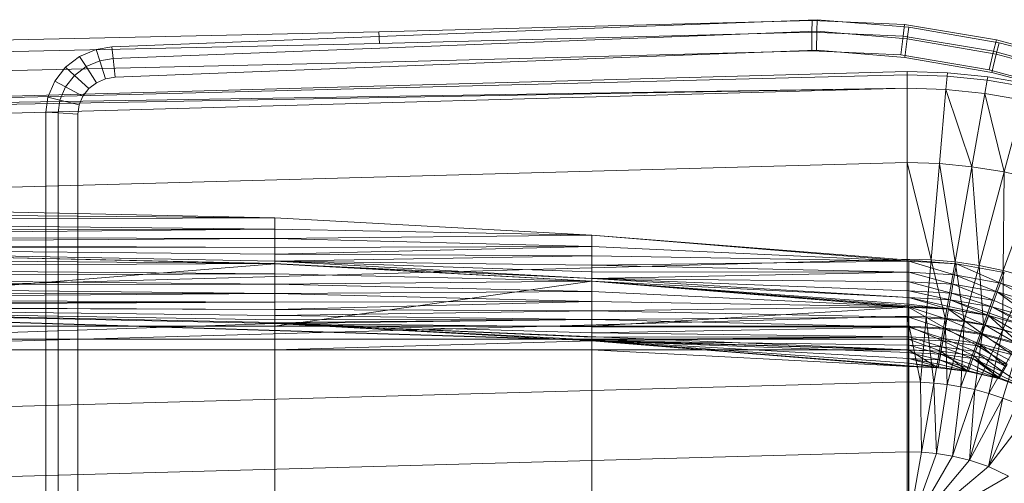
# Model space of a CAD drawing. Header units: metres. Extents: x 391.1 to 427.5, y 12.8 to 28.4.
# Tile 149 of 149: x 407.566 to 407.923, y 26.471 to 26.639. Entities that reach past the tile are written whole.
import ezdxf

# ---------------------------------------------------------------- set-up
doc = ezdxf.new("R2010")
doc.units = ezdxf.units.M
doc.layers.add('A-DETL-____-MBND', color=7, linetype='Continuous', lineweight=18)

# ---------------------------------------------------------------- blocks, each defined once
blk = doc.blocks.new('Family - Inodor PA-152192-03_TEL_P0A')
at = {"layer": 'A-DETL-____-MBND', "color": 253, "true_color": 0xaaaaaa}
for p, q in [((0.47654, 0.38648), (0.31954, 0.38234)), ((0.47654, 0.38648), (0.31954, 0.38234)), ((0.41325, 0.38426), (0.47842, 0.38674)), ((0.41325, 0.38426), (0.47842, 0.38674)), ((0.4765, 0.38225), (0.47654, 0.38648)), ((0.47654, 0.38648), (0.4765, 0.38225)), ((0.51003, 0.38501), (0.47654, 0.38648)), ((0.51003, 0.38501), (0.47654, 0.38648)), ((0.47831, 0.38251), (0.47842, 0.38674)), ((0.47842, 0.38674), (0.47831, 0.38251)), ((0.47842, 0.38674), (0.51167, 0.38396)), ((0.47842, 0.38674), (0.51167, 0.38396)), ((0.31954, 0.38234), (0, 0.37522)), ((0.31954, 0.38234), (0, 0.37522)), ((0.22275, 0.37687), (0.41325, 0.38426)), ((0.22275, 0.37687), (0.41325, 0.38426)), ((0.31971, 0.37812), (0.31954, 0.38234)), ((0.31954, 0.38234), (0.31971, 0.37812)), ((0.4765, 0.38225), (0.31971, 0.37812)), ((0.4765, 0.38225), (0.31971, 0.37812)), ((0.41343, 0.38004), (0.47831, 0.38251)), ((0.41343, 0.38004), (0.47831, 0.38251)), ((0.47644, 0.37541), (0.4765, 0.38225)), ((0.4765, 0.38225), (0.47644, 0.37541)), ((0.50954, 0.3808), (0.4765, 0.38225)), ((0.50954, 0.3808), (0.4765, 0.38225)), ((0.47814, 0.37566), (0.47831, 0.38251)), ((0.47831, 0.38251), (0.47814, 0.37566)), ((0.47831, 0.38251), (0.51107, 0.37977)), ((0.47831, 0.38251), (0.51107, 0.37977)), ((0.50954, 0.3808), (0.51003, 0.38501)), ((0.51003, 0.38501), (0.50954, 0.3808)), ((0.54336, 0.3794), (0.51003, 0.38501)), ((0.54336, 0.3794), (0.51003, 0.38501)), ((0.51107, 0.37977), (0.51167, 0.38396)), ((0.51167, 0.38396), (0.51107, 0.37977)), ((0.51167, 0.38396), (0.5443, 0.37834)), ((0.51167, 0.38396), (0.5443, 0.37834)), ((0.22322, 0.37265), (0.41343, 0.38004)), ((0.22322, 0.37265), (0.41343, 0.38004)), ((0.50874, 0.37399), (0.50954, 0.3808)), ((0.50954, 0.3808), (0.50874, 0.37399)), ((0.54235, 0.37527), (0.50954, 0.3808)), ((0.54235, 0.37527), (0.50954, 0.3808)), ((0.51011, 0.37298), (0.51107, 0.37977)), ((0.51107, 0.37977), (0.51011, 0.37298)), ((0.51107, 0.37977), (0.5433, 0.37421)), ((0.51107, 0.37977), (0.5433, 0.37421)), ((0.54235, 0.37527), (0.54336, 0.3794)), ((0.54336, 0.3794), (0.54235, 0.37527)), ((0.5433, 0.37421), (0.5443, 0.37834)), ((0.5443, 0.37834), (0.5433, 0.37421)), ((0.57561, 0.3706), (0.54336, 0.3794)), ((0.57561, 0.3706), (0.54336, 0.3794)), ((0.5443, 0.37834), (0.57625, 0.3699)), ((0.5443, 0.37834), (0.57625, 0.3699)), ((0.31971, 0.37812), (0.00022, 0.371)), ((0.31971, 0.37812), (0.00022, 0.371)), ((0.21102, 0.37337), (0.21701, 0.37594)), ((0.21102, 0.37337), (0.21701, 0.37594)), ((0.21701, 0.37594), (0.22275, 0.37687)), ((0.21701, 0.37594), (0.22275, 0.37687)), ((0.21832, 0.37186), (0.21701, 0.37594)), ((0.21701, 0.37594), (0.21832, 0.37186)), ((0.22322, 0.37265), (0.22275, 0.37687)), ((0.22275, 0.37687), (0.22322, 0.37265)), ((0.47644, 0.37541), (0.31998, 0.37128)), ((0.47644, 0.37541), (0.31998, 0.37128)), ((0.47814, 0.37566), (0.41372, 0.3732)), ((0.47814, 0.37566), (0.41372, 0.3732)), ((0.47814, 0.37566), (0.41372, 0.3732)), ((0.41372, 0.3732), (0.47814, 0.37566)), ((0.50874, 0.37399), (0.47644, 0.37541)), ((0.50874, 0.37399), (0.47644, 0.37541)), ((0.51011, 0.37298), (0.47814, 0.37566)), ((0.51011, 0.37298), (0.47814, 0.37566)), ((0.51011, 0.37298), (0.47814, 0.37566)), ((0.47814, 0.37566), (0.51011, 0.37298)), ((0.54073, 0.3686), (0.54235, 0.37527)), ((0.54235, 0.37527), (0.54073, 0.3686)), ((0.57421, 0.36659), (0.54235, 0.37527)), ((0.57421, 0.36659), (0.54235, 0.37527)), ((0.31998, 0.37128), (0.00056, 0.36417)), ((0.31998, 0.37128), (0.00056, 0.36417)), ((0.2059, 0.36946), (0.21102, 0.37337)), ((0.2059, 0.36946), (0.21102, 0.37337)), ((0.21337, 0.36974), (0.21102, 0.37337)), ((0.21102, 0.37337), (0.21337, 0.36974)), ((0.21337, 0.36974), (0.21832, 0.37186)), ((0.21337, 0.36974), (0.21832, 0.37186)), ((0.21832, 0.37186), (0.22322, 0.37265)), ((0.21832, 0.37186), (0.22322, 0.37265)), ((0.22043, 0.36527), (0.21832, 0.37186)), ((0.21832, 0.37186), (0.22043, 0.36527)), ((0.22397, 0.36584), (0.22322, 0.37265)), ((0.22322, 0.37265), (0.22397, 0.36584)), ((0.41372, 0.3732), (0.22397, 0.36584)), ((0.41372, 0.3732), (0.22397, 0.36584)), ((0.41372, 0.3732), (0.22397, 0.36584)), ((0.22397, 0.36584), (0.41372, 0.3732)), ((0.54073, 0.3686), (0.50874, 0.37399)), ((0.54073, 0.3686), (0.50874, 0.37399)), ((0.54169, 0.36754), (0.51011, 0.37298)), ((0.54169, 0.36754), (0.51011, 0.37298)), ((0.54169, 0.36754), (0.51011, 0.37298)), ((0.51011, 0.37298), (0.54169, 0.36754)), ((0.54169, 0.36754), (0.5433, 0.37421)), ((0.5433, 0.37421), (0.54169, 0.36754)), ((0.5433, 0.37421), (0.57486, 0.36588)), ((0.5433, 0.37421), (0.57486, 0.36588)), ((0.00127, 0.35389), (0.51095, 0.36797)), ((0.20199, 0.36444), (0.2059, 0.36946)), ((0.20199, 0.36444), (0.2059, 0.36946)), ((0.20914, 0.36651), (0.2059, 0.36946)), ((0.2059, 0.36946), (0.20914, 0.36651)), ((0.20914, 0.36651), (0.21337, 0.36974)), ((0.20914, 0.36651), (0.21337, 0.36974)), ((0.21716, 0.36387), (0.21337, 0.36974)), ((0.21337, 0.36974), (0.21716, 0.36387)), ((0.51095, 0.36797), (0.52561, 0.36747)), ((0.51095, 0.36678), (0.51095, 0.36797)), ((0.57194, 0.36009), (0.54073, 0.3686)), ((0.57194, 0.36009), (0.54073, 0.3686)), ((0.51095, 0.36678), (0.00127, 0.35389)), ((0.19954, 0.35865), (0.20199, 0.36444)), ((0.19954, 0.35865), (0.20199, 0.36444)), ((0.20591, 0.36236), (0.20199, 0.36444)), ((0.20199, 0.36444), (0.20591, 0.36236)), ((0.20591, 0.36236), (0.20914, 0.36651)), ((0.20591, 0.36236), (0.20914, 0.36651)), ((0.21437, 0.36173), (0.20914, 0.36651)), ((0.20914, 0.36651), (0.21437, 0.36173)), ((0.22043, 0.36527), (0.21716, 0.36387)), ((0.22043, 0.36527), (0.21716, 0.36387)), ((0.22043, 0.36527), (0.21716, 0.36387)), ((0.21716, 0.36387), (0.22043, 0.36527)), ((0.22397, 0.36584), (0.22043, 0.36527)), ((0.22397, 0.36584), (0.22043, 0.36527)), ((0.22397, 0.36584), (0.22043, 0.36527)), ((0.22043, 0.36527), (0.22397, 0.36584)), ((0.52551, 0.36629), (0.51095, 0.36678)), ((0.51095, 0.36184), (0.51095, 0.36678)), ((0.52551, 0.36629), (0.52508, 0.36136)), ((0.52561, 0.36747), (0.52551, 0.36629)), ((0.54002, 0.36479), (0.52551, 0.36629)), ((0.52561, 0.36747), (0.54023, 0.36596)), ((0.54002, 0.36479), (0.53917, 0.35992)), ((0.54023, 0.36596), (0.54002, 0.36479)), ((0.55446, 0.36229), (0.54002, 0.36479)), ((0.54023, 0.36596), (0.55477, 0.36344)), ((0.57262, 0.35938), (0.54169, 0.36754)), ((0.57262, 0.35938), (0.54169, 0.36754)), ((0.57262, 0.35938), (0.54169, 0.36754)), ((0.54169, 0.36754), (0.57262, 0.35938)), ((0.51095, 0.36184), (0.00127, 0.35389)), ((0.51095, 0.36184), (0.00127, 0.35271)), ((0.51095, 0.36184), (0.00127, 0.34776)), ((0.20388, 0.35757), (0.20591, 0.36236)), ((0.20388, 0.35757), (0.20591, 0.36236)), ((0.21224, 0.35899), (0.20591, 0.36236)), ((0.20591, 0.36236), (0.21224, 0.35899)), ((0.21437, 0.36173), (0.21224, 0.35899)), ((0.21437, 0.36173), (0.21224, 0.35899)), ((0.21437, 0.36173), (0.21224, 0.35899)), ((0.21224, 0.35899), (0.21437, 0.36173)), ((0.21716, 0.36387), (0.21437, 0.36173)), ((0.21716, 0.36387), (0.21437, 0.36173)), ((0.21716, 0.36387), (0.21437, 0.36173)), ((0.21437, 0.36173), (0.21716, 0.36387)), ((0.52508, 0.36136), (0.51095, 0.36184)), ((0.51095, 0.36184), (0.51095, 0.33495)), ((0.52508, 0.36136), (0.52273, 0.33457)), ((0.53917, 0.35992), (0.52508, 0.36136)), ((0.53449, 0.33342), (0.52508, 0.36136)), ((0.1988, 0.35316), (0.19954, 0.35865)), ((0.1988, 0.35316), (0.19954, 0.35865)), ((0.20388, 0.35757), (0.19954, 0.35865)), ((0.19954, 0.35865), (0.20388, 0.35757)), ((0.20325, 0.35289), (0.20388, 0.35757)), ((0.20325, 0.35289), (0.20388, 0.35757)), ((0.2109, 0.35583), (0.20388, 0.35757)), ((0.20388, 0.35757), (0.2109, 0.35583)), ((0.21224, 0.35899), (0.2109, 0.35583)), ((0.21224, 0.35899), (0.2109, 0.35583)), ((0.21224, 0.35899), (0.2109, 0.35583)), ((0.2109, 0.35583), (0.21224, 0.35899)), ((0.53917, 0.35992), (0.53449, 0.33342)), ((0.55318, 0.35751), (0.53917, 0.35992)), ((0.54621, 0.3315), (0.53917, 0.35992)), ((0.55318, 0.35751), (0.54621, 0.3315)), ((0.2109, 0.35583), (0.21044, 0.35245)), ((0.2109, 0.35583), (0.21044, 0.35245)), ((0.2109, 0.35583), (0.21044, 0.35245)), ((0.21044, 0.35245), (0.2109, 0.35583)), ((0.19876, 0.27623), (0.1988, 0.35316)), ((0.19876, 0.27623), (0.1988, 0.35316)), ((0.20325, 0.35289), (0.1988, 0.35316)), ((0.1988, 0.35316), (0.20325, 0.35289)), ((0.2032, 0.27623), (0.20325, 0.35289)), ((0.2032, 0.27623), (0.20325, 0.35289)), ((0.21044, 0.35245), (0.20325, 0.35289)), ((0.20325, 0.35289), (0.21044, 0.35245)), ((0.21044, 0.35245), (0.2104, 0.27622)), ((0.21044, 0.35245), (0.2104, 0.27622)), ((0.21044, 0.35245), (0.2104, 0.27622)), ((0.2104, 0.27622), (0.21044, 0.35245)), ((0.51095, 0.33495), (0.00127, 0.32087)), ((0.52273, 0.33457), (0.51095, 0.33495)), ((0.51968, 0.29966), (0.51095, 0.33495)), ((0.51095, 0.33495), (0.51095, 0.29991)), ((0.52273, 0.33457), (0.51968, 0.29966)), ((0.53449, 0.33342), (0.52273, 0.33457)), ((0.5284, 0.29889), (0.52273, 0.33457)), ((0.53449, 0.33342), (0.5284, 0.29889)), ((0.54621, 0.3315), (0.53449, 0.33342)), ((0.53712, 0.29759), (0.53449, 0.33342)), ((0.54621, 0.3315), (0.53712, 0.29759)), ((0.54583, 0.29575), (0.54621, 0.3315)), ((0.55786, 0.32879), (0.54583, 0.29575)), ((0.55786, 0.32879), (0.54621, 0.3315)), ((0.28182, 0.31489), (0.00127, 0.32102)), ((0.00192, 0.32088), (0.28182, 0.31489)), ((0.28182, 0.31489), (0.00192, 0.32088)), ((0.28182, 0.31489), (0.00192, 0.31713)), ((0.28182, 0.31489), (0.00192, 0.31713)), ((0.28182, 0.31489), (0.00192, 0.31371)), ((0.00192, 0.31371), (0.28182, 0.31489)), ((0.28181, 0.31079), (0.28182, 0.31489)), ((0.28181, 0.31079), (0.28182, 0.31489)), ((0.39671, 0.30854), (0.28182, 0.31489)), ((0.28181, 0.31079), (0.00192, 0.31371)), ((0.28181, 0.31079), (0.00192, 0.31371)), ((0.28181, 0.31079), (0.00192, 0.31043)), ((0.00192, 0.30799), (0.28181, 0.31079)), ((0.00192, 0.31043), (0.28181, 0.31079)), ((0.00192, 0.30799), (0.28181, 0.31079)), ((0.39671, 0.30854), (0.28181, 0.31079)), ((0.39671, 0.30854), (0.28181, 0.31079)), ((0.28181, 0.30737), (0.28181, 0.31079)), ((0.28181, 0.30737), (0.28181, 0.31079)), ((0.28181, 0.30737), (0.00192, 0.30799)), ((0.28181, 0.30737), (0.00192, 0.30799)), ((0.28181, 0.30737), (0.00192, 0.30554)), ((0.00192, 0.30554), (0.28181, 0.30737)), ((0.39671, 0.30854), (0.28181, 0.30737)), ((0.28181, 0.30737), (0.39671, 0.30854)), ((0.3967, 0.30444), (0.28181, 0.30737)), ((0.28181, 0.30409), (0.28181, 0.30737)), ((0.3967, 0.30444), (0.28181, 0.30737)), ((0.28181, 0.30409), (0.28181, 0.30737)), ((0.3967, 0.30444), (0.39671, 0.30854)), ((0.3967, 0.30444), (0.39671, 0.30854)), ((0.5116, 0.2992), (0.39671, 0.30854)), ((0.52893, 0.29818), (0.39671, 0.30854)), ((0.5116, 0.2992), (0.39671, 0.30854)), ((0.28176, 0.29829), (0.00127, 0.30443)), ((0.00187, 0.30429), (0.28176, 0.29829)), ((0.28176, 0.29829), (0.00187, 0.30429)), ((0.28181, 0.30409), (0.00192, 0.30554)), ((0.28181, 0.30409), (0.00192, 0.30554)), ((0.28181, 0.30409), (0.00192, 0.30454)), ((0.28181, 0.30409), (0.00192, 0.30454)), ((0.28181, 0.30165), (0.00192, 0.30454)), ((0.28181, 0.30165), (0.00192, 0.30454)), ((0.28181, 0.2992), (0.00192, 0.30454)), ((0.28181, 0.2992), (0.00192, 0.30454)), ((0.28175, 0.2982), (0.00192, 0.30454)), ((0.28175, 0.2982), (0.00192, 0.30454)), ((0.3967, 0.30444), (0.28181, 0.30409)), ((0.28181, 0.30165), (0.3967, 0.30444)), ((0.28181, 0.30409), (0.3967, 0.30444)), ((0.28181, 0.30165), (0.3967, 0.30444)), ((0.28181, 0.30409), (0.28181, 0.30165)), ((0.28181, 0.30165), (0.28181, 0.30409)), ((0.5116, 0.2992), (0.3967, 0.30444)), ((0.3967, 0.30102), (0.3967, 0.30444)), ((0.5116, 0.2992), (0.3967, 0.30444)), ((0.3967, 0.30102), (0.3967, 0.30444)), ((0.51095, 0.29991), (0.00127, 0.28584)), ((0.28176, 0.29829), (0.00187, 0.30052)), ((0.28176, 0.29829), (0.00187, 0.30052)), ((0.28181, 0.30165), (0.28181, 0.2992)), ((0.3967, 0.30102), (0.28181, 0.30165)), ((0.3967, 0.30102), (0.28181, 0.30165)), ((0.28181, 0.2992), (0.28181, 0.30165)), ((0.3967, 0.30102), (0.28181, 0.2992)), ((0.28181, 0.2992), (0.3967, 0.30102)), ((0.5116, 0.2992), (0.3967, 0.30102)), ((0.3967, 0.29774), (0.3967, 0.30102)), ((0.5116, 0.2992), (0.3967, 0.30102)), ((0.3967, 0.29774), (0.3967, 0.30102)), ((0.51968, 0.29966), (0.51095, 0.29991)), ((0.51095, 0.29991), (0.51095, 0.27916)), ((0.28175, 0.2982), (0.00186, 0.27553)), ((0.00186, 0.27553), (0.28175, 0.2982)), ((0.28176, 0.29829), (0.00187, 0.29687)), ((0.00187, 0.29687), (0.28176, 0.29829)), ((0.28176, 0.29452), (0.00187, 0.29687)), ((0.28176, 0.29452), (0.00187, 0.29687)), ((0.28181, 0.2992), (0.28175, 0.2982)), ((0.28175, 0.2982), (0.28181, 0.2992)), ((0.3967, 0.29285), (0.28175, 0.2982)), ((0.3967, 0.29285), (0.28175, 0.2982)), ((0.39665, 0.29185), (0.28175, 0.2982)), ((0.39665, 0.29185), (0.28175, 0.2982)), ((0.28176, 0.27553), (0.28175, 0.2982)), ((0.28176, 0.27553), (0.28175, 0.2982)), ((0.28176, 0.29452), (0.28176, 0.29829)), ((0.39665, 0.29195), (0.28176, 0.29829)), ((0.28176, 0.29452), (0.28176, 0.29829)), ((0.3967, 0.29774), (0.28181, 0.2992)), ((0.3967, 0.29285), (0.28181, 0.2992)), ((0.3967, 0.29774), (0.28181, 0.2992)), ((0.3967, 0.29531), (0.28181, 0.2992)), ((0.3967, 0.29531), (0.28181, 0.2992)), ((0.3967, 0.29285), (0.28181, 0.2992)), ((0.5116, 0.2992), (0.3967, 0.29774)), ((0.3967, 0.29774), (0.5116, 0.2992)), ((0.3967, 0.29774), (0.3967, 0.29531)), ((0.5116, 0.2951), (0.3967, 0.29774)), ((0.5116, 0.2951), (0.3967, 0.29774)), ((0.3967, 0.29531), (0.3967, 0.29774)), ((0.52893, 0.29818), (0.5116, 0.2992)), ((0.52893, 0.29818), (0.5116, 0.2992)), ((0.52821, 0.29414), (0.5116, 0.2992)), ((0.5116, 0.2951), (0.5116, 0.2992)), ((0.52821, 0.29414), (0.5116, 0.2992)), ((0.5116, 0.2951), (0.5116, 0.2992)), ((0.51968, 0.29966), (0.51787, 0.27898)), ((0.5284, 0.29889), (0.51968, 0.29966)), ((0.52479, 0.27842), (0.51968, 0.29966)), ((0.5284, 0.29889), (0.52479, 0.27842)), ((0.52893, 0.29818), (0.52821, 0.29414)), ((0.52821, 0.29414), (0.52893, 0.29818)), ((0.53712, 0.29759), (0.5284, 0.29889)), ((0.53173, 0.27748), (0.5284, 0.29889)), ((0.54623, 0.29507), (0.52893, 0.29818)), ((0.54482, 0.29122), (0.52893, 0.29818)), ((0.54482, 0.29122), (0.52893, 0.29818)), ((0.53712, 0.29759), (0.53173, 0.27748)), ((0.54583, 0.29575), (0.53712, 0.29759)), ((0.53869, 0.27613), (0.53712, 0.29759)), ((0.28176, 0.29452), (0.00187, 0.29343)), ((0.00187, 0.29343), (0.28176, 0.29452)), ((0.28176, 0.29086), (0.00187, 0.29343)), ((0.28176, 0.29086), (0.00187, 0.29343)), ((0.39665, 0.29195), (0.28176, 0.29452)), ((0.28176, 0.29086), (0.28176, 0.29452)), ((0.39665, 0.29195), (0.28176, 0.29452)), ((0.28176, 0.29086), (0.28176, 0.29452)), ((0.3967, 0.29285), (0.39665, 0.29185)), ((0.39665, 0.29185), (0.3967, 0.29285)), ((0.3967, 0.29531), (0.3967, 0.29285)), ((0.5116, 0.2951), (0.3967, 0.29531)), ((0.5116, 0.2951), (0.3967, 0.29531)), ((0.3967, 0.29285), (0.3967, 0.29531)), ((0.5116, 0.2951), (0.3967, 0.29285)), ((0.3967, 0.29285), (0.5116, 0.2951)), ((0.5116, 0.29168), (0.3967, 0.29285)), ((0.5116, 0.28596), (0.3967, 0.29285)), ((0.5116, 0.29168), (0.3967, 0.29285)), ((0.5116, 0.2884), (0.3967, 0.29285)), ((0.5116, 0.2884), (0.3967, 0.29285)), ((0.5116, 0.28596), (0.3967, 0.29285)), ((0.52821, 0.29414), (0.5116, 0.2951)), ((0.52821, 0.29414), (0.5116, 0.2951)), ((0.52762, 0.29078), (0.5116, 0.2951)), ((0.5116, 0.29168), (0.5116, 0.2951)), ((0.52762, 0.29078), (0.5116, 0.2951)), ((0.5116, 0.29168), (0.5116, 0.2951)), ((0.52821, 0.29414), (0.52762, 0.29078)), ((0.52762, 0.29078), (0.52821, 0.29414)), ((0.54482, 0.29122), (0.52821, 0.29414)), ((0.54482, 0.29122), (0.52821, 0.29414)), ((0.54366, 0.28801), (0.52821, 0.29414)), ((0.54366, 0.28801), (0.52821, 0.29414)), ((0.54583, 0.29575), (0.53869, 0.27613)), ((0.54623, 0.29507), (0.54482, 0.29122)), ((0.54482, 0.29122), (0.54623, 0.29507)), ((0.54567, 0.27436), (0.54583, 0.29575)), ((0.55451, 0.29333), (0.54567, 0.27436)), ((0.55451, 0.29333), (0.54583, 0.29575)), ((0.28176, 0.29086), (0.00187, 0.29033)), ((0.00187, 0.29033), (0.28176, 0.29086)), ((0.28176, 0.28743), (0.00187, 0.29033)), ((0.28176, 0.28743), (0.00187, 0.29033)), ((0.39665, 0.29195), (0.28176, 0.29086)), ((0.28176, 0.29086), (0.39665, 0.29195)), ((0.39665, 0.29185), (0.28176, 0.27553)), ((0.28176, 0.27553), (0.39665, 0.29185)), ((0.39665, 0.28818), (0.28176, 0.29086)), ((0.28176, 0.28743), (0.28176, 0.29086)), ((0.39665, 0.28818), (0.28176, 0.29086)), ((0.28176, 0.28743), (0.28176, 0.29086)), ((0.39665, 0.28818), (0.39665, 0.29195)), ((0.5116, 0.28261), (0.39665, 0.29195)), ((0.39665, 0.28818), (0.39665, 0.29195)), ((0.52605, 0.28184), (0.39665, 0.29195)), ((0.5116, 0.28261), (0.39665, 0.29195)), ((0.5116, 0.28596), (0.39665, 0.29185)), ((0.5116, 0.28596), (0.39665, 0.29185)), ((0.5116, 0.28351), (0.39665, 0.29185)), ((0.5116, 0.28351), (0.39665, 0.29185)), ((0.51154, 0.28251), (0.39665, 0.29185)), ((0.51154, 0.28251), (0.39665, 0.29185)), ((0.39665, 0.27553), (0.39665, 0.29185)), ((0.39665, 0.27553), (0.39665, 0.29185)), ((0.52762, 0.29078), (0.5116, 0.29168)), ((0.5116, 0.29168), (0.5116, 0.2884)), ((0.52762, 0.29078), (0.5116, 0.29168)), ((0.52705, 0.28755), (0.5116, 0.29168)), ((0.52705, 0.28755), (0.5116, 0.29168)), ((0.5116, 0.2884), (0.5116, 0.29168)), ((0.52762, 0.29078), (0.52705, 0.28755)), ((0.52705, 0.28755), (0.52762, 0.29078)), ((0.54366, 0.28801), (0.52762, 0.29078)), ((0.54366, 0.28801), (0.52762, 0.29078)), ((0.54253, 0.28492), (0.52762, 0.29078)), ((0.54253, 0.28492), (0.52762, 0.29078)), ((0.54482, 0.29122), (0.54366, 0.28801)), ((0.54366, 0.28801), (0.54482, 0.29122)), ((0.56138, 0.28614), (0.54482, 0.29122)), ((0.55967, 0.28318), (0.54482, 0.29122)), ((0.56138, 0.28614), (0.54482, 0.29122)), ((0.55967, 0.28318), (0.54482, 0.29122)), ((0.28176, 0.28743), (0.00187, 0.28766)), ((0.28176, 0.28743), (0.00187, 0.28766)), ((0.28176, 0.28743), (0.00187, 0.28548)), ((0.00187, 0.28548), (0.28176, 0.28743)), ((0.39665, 0.28818), (0.28176, 0.28743)), ((0.28176, 0.28743), (0.39665, 0.28818)), ((0.39665, 0.28452), (0.28176, 0.28743)), ((0.28176, 0.28433), (0.28176, 0.28743)), ((0.39665, 0.28452), (0.28176, 0.28743)), ((0.28176, 0.28433), (0.28176, 0.28743)), ((0.5116, 0.28261), (0.39665, 0.28818)), ((0.39665, 0.28452), (0.39665, 0.28818)), ((0.5116, 0.28261), (0.39665, 0.28818)), ((0.39665, 0.28452), (0.39665, 0.28818)), ((0.5116, 0.2884), (0.5116, 0.28596)), ((0.52705, 0.28755), (0.5116, 0.2884)), ((0.52705, 0.28755), (0.5116, 0.2884)), ((0.52662, 0.28515), (0.5116, 0.2884)), ((0.52662, 0.28515), (0.5116, 0.2884)), ((0.5116, 0.28596), (0.5116, 0.2884)), ((0.5116, 0.28596), (0.5116, 0.28351)), ((0.52662, 0.28515), (0.5116, 0.28596)), ((0.52662, 0.28515), (0.5116, 0.28596)), ((0.5262, 0.28273), (0.5116, 0.28596)), ((0.52597, 0.28176), (0.5116, 0.28596)), ((0.5116, 0.28351), (0.5116, 0.28596)), ((0.5262, 0.28273), (0.5116, 0.28596)), ((0.52597, 0.28176), (0.5116, 0.28596)), ((0.52705, 0.28755), (0.52662, 0.28515)), ((0.52662, 0.28515), (0.52705, 0.28755)), ((0.54253, 0.28492), (0.52705, 0.28755)), ((0.5417, 0.28263), (0.52705, 0.28755)), ((0.54253, 0.28492), (0.52705, 0.28755)), ((0.5417, 0.28263), (0.52705, 0.28755)), ((0.54366, 0.28801), (0.54253, 0.28492)), ((0.54253, 0.28492), (0.54366, 0.28801)), ((0.55967, 0.28318), (0.54366, 0.28801)), ((0.55681, 0.27823), (0.54366, 0.28801)), ((0.55967, 0.28318), (0.54366, 0.28801)), ((0.55803, 0.28034), (0.54366, 0.28801)), ((0.55803, 0.28034), (0.54366, 0.28801)), ((0.55681, 0.27823), (0.54366, 0.28801)), ((0.28176, 0.28433), (0.00187, 0.28548)), ((0.28176, 0.28433), (0.00187, 0.28548)), ((0.28176, 0.28433), (0.00187, 0.28388)), ((0.00187, 0.2829), (0.28176, 0.28433)), ((0.00187, 0.28388), (0.28176, 0.28433)), ((0.00187, 0.2829), (0.28176, 0.28433)), ((0.28176, 0.28165), (0.00187, 0.2829)), ((0.28176, 0.28165), (0.00187, 0.2829)), ((0.51154, 0.26697), (0.00187, 0.28259)), ((0.28176, 0.27659), (0.00187, 0.28259)), ((0.28176, 0.27659), (0.00187, 0.28259)), ((0.52327, 0.26645), (0.00187, 0.28259)), ((0.51154, 0.26697), (0.00187, 0.28259)), ((0.00187, 0.28259), (0.28176, 0.27659)), ((0.28176, 0.28165), (0.00187, 0.28259)), ((0.28176, 0.28165), (0.00187, 0.28259)), ((0.28176, 0.27948), (0.00187, 0.28259)), ((0.28176, 0.27948), (0.00187, 0.28259)), ((0.28176, 0.27788), (0.00187, 0.28259)), ((0.28176, 0.27788), (0.00187, 0.28259)), ((0.28176, 0.2769), (0.00187, 0.28259)), ((0.28176, 0.2769), (0.00187, 0.28259)), ((0.28176, 0.27659), (0.00187, 0.28259)), ((0.39665, 0.28452), (0.28176, 0.28433)), ((0.28176, 0.28165), (0.39665, 0.28452)), ((0.28176, 0.28433), (0.39665, 0.28452)), ((0.28176, 0.28165), (0.39665, 0.28452)), ((0.28176, 0.28165), (0.28176, 0.28433)), ((0.28176, 0.28165), (0.28176, 0.28433)), ((0.5116, 0.28261), (0.39665, 0.28452)), ((0.5116, 0.28261), (0.39665, 0.28452)), ((0.39665, 0.28109), (0.39665, 0.28452)), ((0.39665, 0.28109), (0.39665, 0.28452)), ((0.5116, 0.28261), (0.39665, 0.28109)), ((0.39665, 0.28109), (0.5116, 0.28261)), ((0.51154, 0.28251), (0.39665, 0.27553)), ((0.39665, 0.27553), (0.51154, 0.28251)), ((0.5116, 0.28351), (0.51154, 0.28251)), ((0.51154, 0.28251), (0.5116, 0.28351)), ((0.52597, 0.28176), (0.51154, 0.28251)), ((0.52597, 0.28176), (0.51154, 0.28251)), ((0.52476, 0.27488), (0.51154, 0.28251)), ((0.51154, 0.27553), (0.51154, 0.28251)), ((0.52476, 0.27488), (0.51154, 0.28251)), ((0.51154, 0.27553), (0.51154, 0.28251)), ((0.52597, 0.28176), (0.5116, 0.28351)), ((0.52597, 0.28176), (0.5116, 0.28351)), ((0.52605, 0.28184), (0.5116, 0.28261)), ((0.52605, 0.28184), (0.5116, 0.28261)), ((0.52539, 0.27813), (0.5116, 0.28261)), ((0.5116, 0.27883), (0.5116, 0.28261)), ((0.52539, 0.27813), (0.5116, 0.28261)), ((0.5116, 0.27883), (0.5116, 0.28261)), ((0.5262, 0.28273), (0.52597, 0.28176)), ((0.52597, 0.28176), (0.5262, 0.28273)), ((0.52662, 0.28515), (0.5262, 0.28273)), ((0.5262, 0.28273), (0.52662, 0.28515)), ((0.54047, 0.27941), (0.5262, 0.28273)), ((0.54047, 0.27941), (0.5262, 0.28273)), ((0.5417, 0.28263), (0.52662, 0.28515)), ((0.54047, 0.27941), (0.52662, 0.28515)), ((0.5417, 0.28263), (0.52662, 0.28515)), ((0.54086, 0.28033), (0.52662, 0.28515)), ((0.54086, 0.28033), (0.52662, 0.28515)), ((0.54047, 0.27941), (0.52662, 0.28515)), ((0.5417, 0.28263), (0.54086, 0.28033)), ((0.54086, 0.28033), (0.5417, 0.28263)), ((0.54253, 0.28492), (0.5417, 0.28263)), ((0.5417, 0.28263), (0.54253, 0.28492)), ((0.55681, 0.27823), (0.5417, 0.28263)), ((0.55504, 0.27527), (0.5417, 0.28263)), ((0.55681, 0.27823), (0.5417, 0.28263)), ((0.55558, 0.27611), (0.5417, 0.28263)), ((0.55558, 0.27611), (0.5417, 0.28263)), ((0.55504, 0.27527), (0.5417, 0.28263)), ((0.55681, 0.27823), (0.54253, 0.28492)), ((0.55681, 0.27823), (0.54253, 0.28492)), ((0.51095, 0.27916), (0.00127, 0.26508)), ((0.39665, 0.28109), (0.28176, 0.28165)), ((0.28176, 0.28165), (0.28176, 0.27948)), ((0.39665, 0.28109), (0.28176, 0.28165)), ((0.28176, 0.27948), (0.28176, 0.28165)), ((0.39665, 0.28109), (0.28176, 0.27948)), ((0.28176, 0.27948), (0.39665, 0.28109)), ((0.28176, 0.27948), (0.28176, 0.27788)), ((0.39665, 0.27799), (0.28176, 0.27948)), ((0.39665, 0.27799), (0.28176, 0.27948)), ((0.28176, 0.27788), (0.28176, 0.27948)), ((0.5116, 0.27883), (0.39665, 0.28109)), ((0.39665, 0.27799), (0.39665, 0.28109)), ((0.5116, 0.27883), (0.39665, 0.28109)), ((0.39665, 0.27799), (0.39665, 0.28109)), ((0.5116, 0.27883), (0.39665, 0.27799)), ((0.39665, 0.27799), (0.5116, 0.27883)), ((0.51787, 0.27898), (0.51095, 0.27916)), ((0.5158, 0.25528), (0.51095, 0.27916)), ((0.51095, 0.27916), (0.51095, 0.25539)), ((0.52539, 0.27813), (0.5116, 0.27883)), ((0.52539, 0.27813), (0.5116, 0.27883)), ((0.52475, 0.27452), (0.5116, 0.27883)), ((0.5116, 0.27518), (0.5116, 0.27883)), ((0.52475, 0.27452), (0.5116, 0.27883)), ((0.5116, 0.27518), (0.5116, 0.27883)), ((0.51787, 0.27898), (0.5158, 0.25528)), ((0.52479, 0.27842), (0.51787, 0.27898)), ((0.52066, 0.25495), (0.51787, 0.27898)), ((0.52479, 0.27842), (0.52066, 0.25495)), ((0.52597, 0.28176), (0.52476, 0.27488)), ((0.52476, 0.27488), (0.52597, 0.28176)), ((0.53173, 0.27748), (0.52479, 0.27842)), ((0.52555, 0.2544), (0.52479, 0.27842)), ((0.52605, 0.28184), (0.52539, 0.27813)), ((0.52539, 0.27813), (0.52605, 0.28184)), ((0.54047, 0.27941), (0.52597, 0.28176)), ((0.54047, 0.27941), (0.52597, 0.28176)), ((0.53808, 0.27285), (0.52597, 0.28176)), ((0.53808, 0.27285), (0.52597, 0.28176)), ((0.54056, 0.27948), (0.52605, 0.28184)), ((0.53927, 0.27593), (0.52605, 0.28184)), ((0.53927, 0.27593), (0.52605, 0.28184)), ((0.54047, 0.27941), (0.53808, 0.27285)), ((0.53808, 0.27285), (0.54047, 0.27941)), ((0.54056, 0.27948), (0.53927, 0.27593)), ((0.53927, 0.27593), (0.54056, 0.27948)), ((0.54086, 0.28033), (0.54047, 0.27941)), ((0.54047, 0.27941), (0.54086, 0.28033)), ((0.55504, 0.27527), (0.54047, 0.27941)), ((0.55504, 0.27527), (0.54047, 0.27941)), ((0.55155, 0.26923), (0.54047, 0.27941)), ((0.55155, 0.26923), (0.54047, 0.27941)), ((0.55325, 0.27206), (0.54056, 0.27948)), ((0.55513, 0.27532), (0.54056, 0.27948)), ((0.55325, 0.27206), (0.54056, 0.27948)), ((0.55504, 0.27527), (0.54086, 0.28033)), ((0.55504, 0.27527), (0.54086, 0.28033)), ((0.28176, 0.27659), (0.00186, 0.26697)), ((0.00186, 0.26697), (0.28176, 0.27659)), ((0.28176, 0.27553), (0.00186, 0.27553)), ((0.28176, 0.27553), (0.00186, 0.27553)), ((0.19876, 0.12377), (0.19876, 0.27623)), ((0.19876, 0.12377), (0.19876, 0.27623)), ((0.2032, 0.12377), (0.2032, 0.27623)), ((0.2032, 0.12377), (0.2032, 0.27623)), ((0.2104, 0.27622), (0.2104, 0.12377)), ((0.2104, 0.27622), (0.2104, 0.12377)), ((0.2104, 0.27622), (0.2104, 0.12377)), ((0.2104, 0.12377), (0.2104, 0.27622)), ((0.39665, 0.27799), (0.28176, 0.27788)), ((0.28176, 0.2769), (0.39665, 0.27799)), ((0.28176, 0.27788), (0.39665, 0.27799)), ((0.28176, 0.27659), (0.39665, 0.27799)), ((0.28176, 0.2769), (0.39665, 0.27799)), ((0.28176, 0.27659), (0.39665, 0.27799)), ((0.28176, 0.27788), (0.28176, 0.2769)), ((0.28176, 0.2769), (0.28176, 0.27788)), ((0.28176, 0.2769), (0.28176, 0.27659)), ((0.28176, 0.27659), (0.28176, 0.2769)), ((0.51154, 0.26697), (0.28176, 0.27659)), ((0.51154, 0.26697), (0.28176, 0.27659)), ((0.39665, 0.27024), (0.28176, 0.27659)), ((0.39665, 0.27024), (0.28176, 0.27659)), ((0.28176, 0.26697), (0.28176, 0.27659)), ((0.28176, 0.26697), (0.28176, 0.27659)), ((0.28176, 0.27659), (0.39665, 0.27024)), ((0.39665, 0.27531), (0.28176, 0.27659)), ((0.39665, 0.27531), (0.28176, 0.27659)), ((0.39665, 0.27314), (0.28176, 0.27659)), ((0.39665, 0.27314), (0.28176, 0.27659)), ((0.39665, 0.27154), (0.28176, 0.27659)), ((0.39665, 0.27154), (0.28176, 0.27659)), ((0.39665, 0.27056), (0.28176, 0.27659)), ((0.39665, 0.27056), (0.28176, 0.27659)), ((0.39665, 0.27024), (0.28176, 0.27659)), ((0.39665, 0.27553), (0.28176, 0.27553)), ((0.28176, 0.27553), (0.28176, 0.27086)), ((0.39665, 0.27553), (0.28176, 0.27553)), ((0.28176, 0.27086), (0.28176, 0.27553)), ((0.5116, 0.27518), (0.39665, 0.27799)), ((0.39665, 0.27531), (0.39665, 0.27799)), ((0.5116, 0.27518), (0.39665, 0.27799)), ((0.39665, 0.27531), (0.39665, 0.27799)), ((0.51154, 0.27553), (0.39665, 0.27553)), ((0.39665, 0.27553), (0.39665, 0.27086)), ((0.51154, 0.27553), (0.39665, 0.27553)), ((0.39665, 0.27086), (0.39665, 0.27553)), ((0.5116, 0.27518), (0.39665, 0.27531)), ((0.39665, 0.27531), (0.39665, 0.27314)), ((0.5116, 0.27518), (0.39665, 0.27531)), ((0.39665, 0.27314), (0.39665, 0.27531)), ((0.5116, 0.27518), (0.39665, 0.27314)), ((0.39665, 0.27314), (0.5116, 0.27518)), ((0.52476, 0.27488), (0.51154, 0.27553)), ((0.51154, 0.27553), (0.51154, 0.27086)), ((0.52476, 0.27488), (0.51154, 0.27553)), ((0.52395, 0.27028), (0.51154, 0.27553)), ((0.52395, 0.27028), (0.51154, 0.27553)), ((0.51154, 0.27086), (0.51154, 0.27553)), ((0.52475, 0.27452), (0.5116, 0.27518)), ((0.52475, 0.27452), (0.5116, 0.27518)), ((0.52416, 0.27114), (0.5116, 0.27518)), ((0.5116, 0.27175), (0.5116, 0.27518)), ((0.52416, 0.27114), (0.5116, 0.27518)), ((0.5116, 0.27175), (0.5116, 0.27518)), ((0.52476, 0.27488), (0.52395, 0.27028)), ((0.52395, 0.27028), (0.52476, 0.27488)), ((0.52539, 0.27813), (0.52475, 0.27452)), ((0.52475, 0.27452), (0.52539, 0.27813)), ((0.53808, 0.27285), (0.52476, 0.27488)), ((0.53808, 0.27285), (0.52476, 0.27488)), ((0.53648, 0.26846), (0.52476, 0.27488)), ((0.53648, 0.26846), (0.52476, 0.27488)), ((0.53927, 0.27593), (0.52539, 0.27813)), ((0.53927, 0.27593), (0.52539, 0.27813)), ((0.53802, 0.2725), (0.52539, 0.27813)), ((0.53802, 0.2725), (0.52539, 0.27813)), ((0.53173, 0.27748), (0.52555, 0.2544)), ((0.53049, 0.2536), (0.53173, 0.27748)), ((0.53869, 0.27613), (0.53049, 0.2536)), ((0.53869, 0.27613), (0.53173, 0.27748)), ((0.53549, 0.25254), (0.53869, 0.27613)), ((0.53927, 0.27593), (0.53802, 0.2725)), ((0.53802, 0.2725), (0.53927, 0.27593)), ((0.54567, 0.27436), (0.53869, 0.27613)), ((0.55325, 0.27206), (0.53927, 0.27593)), ((0.55142, 0.26889), (0.53927, 0.27593)), ((0.55325, 0.27206), (0.53927, 0.27593)), ((0.55142, 0.26889), (0.53927, 0.27593)), ((0.39665, 0.27314), (0.39665, 0.27154)), ((0.5116, 0.27175), (0.39665, 0.27314)), ((0.5116, 0.27175), (0.39665, 0.27314)), ((0.39665, 0.27154), (0.39665, 0.27314)), ((0.5116, 0.27175), (0.39665, 0.27154)), ((0.39665, 0.27056), (0.5116, 0.27175)), ((0.39665, 0.27154), (0.5116, 0.27175)), ((0.39665, 0.27024), (0.5116, 0.27175)), ((0.39665, 0.27056), (0.5116, 0.27175)), ((0.39665, 0.27024), (0.5116, 0.27175)), ((0.39665, 0.27154), (0.39665, 0.27056)), ((0.39665, 0.27056), (0.39665, 0.27154)), ((0.52416, 0.27114), (0.5116, 0.27175)), ((0.52416, 0.27114), (0.5116, 0.27175)), ((0.52362, 0.26809), (0.5116, 0.27175)), ((0.5116, 0.26864), (0.5116, 0.27175)), ((0.52362, 0.26809), (0.5116, 0.27175)), ((0.5116, 0.26864), (0.5116, 0.27175)), ((0.52475, 0.27452), (0.52416, 0.27114)), ((0.52416, 0.27114), (0.52475, 0.27452)), ((0.53802, 0.2725), (0.52475, 0.27452)), ((0.53802, 0.2725), (0.52475, 0.27452)), ((0.53684, 0.26927), (0.52475, 0.27452)), ((0.53684, 0.26927), (0.52475, 0.27452)), ((0.54567, 0.27436), (0.53549, 0.25254)), ((0.53808, 0.27285), (0.53648, 0.26846)), ((0.53648, 0.26846), (0.53808, 0.27285)), ((0.53802, 0.2725), (0.53684, 0.26927)), ((0.53684, 0.26927), (0.53802, 0.2725)), ((0.55142, 0.26889), (0.53802, 0.2725)), ((0.5497, 0.26592), (0.53802, 0.2725)), ((0.55142, 0.26889), (0.53802, 0.2725)), ((0.5497, 0.26592), (0.53802, 0.2725)), ((0.55155, 0.26923), (0.53808, 0.27285)), ((0.55155, 0.26923), (0.53808, 0.27285)), ((0.54921, 0.26518), (0.53808, 0.27285)), ((0.54921, 0.26518), (0.53808, 0.27285)), ((0.54056, 0.25119), (0.54567, 0.27436)), ((0.55265, 0.27214), (0.54056, 0.25119)), ((0.55265, 0.27214), (0.54567, 0.27436)), ((0.54568, 0.24951), (0.55265, 0.27214)), ((0.00186, 0.27086), (0.28176, 0.27086)), ((0.28176, 0.27086), (0.00186, 0.27086)), ((0.28176, 0.27086), (0.39665, 0.27086)), ((0.28176, 0.27086), (0.28176, 0.26697)), ((0.39665, 0.27086), (0.28176, 0.27086)), ((0.28176, 0.27086), (0.28176, 0.26697)), ((0.39665, 0.27024), (0.28176, 0.26697)), ((0.28176, 0.26697), (0.39665, 0.27024)), ((0.39665, 0.27086), (0.51154, 0.27086)), ((0.39665, 0.27086), (0.39665, 0.26697)), ((0.51154, 0.27086), (0.39665, 0.27086)), ((0.39665, 0.27086), (0.39665, 0.26697)), ((0.39665, 0.27056), (0.39665, 0.27024)), ((0.39665, 0.27024), (0.39665, 0.27056)), ((0.5116, 0.2609), (0.39665, 0.27024)), ((0.39665, 0.27024), (0.39665, 0.26697)), ((0.51154, 0.26697), (0.39665, 0.27024)), ((0.39665, 0.27024), (0.51154, 0.26697)), ((0.39665, 0.27024), (0.5116, 0.2609)), ((0.5116, 0.26864), (0.39665, 0.27024)), ((0.5116, 0.26864), (0.39665, 0.27024)), ((0.5116, 0.26597), (0.39665, 0.27024)), ((0.5116, 0.26597), (0.39665, 0.27024)), ((0.5116, 0.2638), (0.39665, 0.27024)), ((0.5116, 0.2638), (0.39665, 0.27024)), ((0.5116, 0.2622), (0.39665, 0.27024)), ((0.5116, 0.2622), (0.39665, 0.27024)), ((0.5116, 0.26122), (0.39665, 0.27024)), ((0.5116, 0.26122), (0.39665, 0.27024)), ((0.5116, 0.2609), (0.39665, 0.27024)), ((0.52395, 0.27028), (0.51154, 0.27086)), ((0.51154, 0.27086), (0.51154, 0.26697)), ((0.52395, 0.27028), (0.51154, 0.27086)), ((0.52327, 0.26645), (0.51154, 0.27086)), ((0.52327, 0.26645), (0.51154, 0.27086)), ((0.51154, 0.26697), (0.51154, 0.27086)), ((0.52362, 0.26809), (0.5116, 0.26864)), ((0.5116, 0.26864), (0.5116, 0.26597)), ((0.52362, 0.26809), (0.5116, 0.26864)), ((0.52316, 0.26545), (0.5116, 0.26864)), ((0.52316, 0.26545), (0.5116, 0.26864)), ((0.5116, 0.26597), (0.5116, 0.26864)), ((0.52362, 0.26809), (0.52316, 0.26545)), ((0.52316, 0.26545), (0.52362, 0.26809)), ((0.52395, 0.27028), (0.52327, 0.26645)), ((0.52327, 0.26645), (0.52395, 0.27028)), ((0.52416, 0.27114), (0.52362, 0.26809)), ((0.52362, 0.26809), (0.52416, 0.27114)), ((0.53578, 0.26636), (0.52362, 0.26809)), ((0.53578, 0.26636), (0.52362, 0.26809)), ((0.53487, 0.26384), (0.52362, 0.26809)), ((0.53487, 0.26384), (0.52362, 0.26809)), ((0.53648, 0.26846), (0.52395, 0.27028)), ((0.53648, 0.26846), (0.52395, 0.27028)), ((0.53515, 0.2648), (0.52395, 0.27028)), ((0.53515, 0.2648), (0.52395, 0.27028)), ((0.53684, 0.26927), (0.52416, 0.27114)), ((0.53684, 0.26927), (0.52416, 0.27114)), ((0.53578, 0.26636), (0.52416, 0.27114)), ((0.53578, 0.26636), (0.52416, 0.27114)), ((0.53648, 0.26846), (0.53515, 0.2648)), ((0.53515, 0.2648), (0.53648, 0.26846)), ((0.53684, 0.26927), (0.53578, 0.26636)), ((0.53578, 0.26636), (0.53684, 0.26927)), ((0.54921, 0.26518), (0.53648, 0.26846)), ((0.54921, 0.26518), (0.53648, 0.26846)), ((0.54726, 0.26181), (0.53648, 0.26846)), ((0.54726, 0.26181), (0.53648, 0.26846)), ((0.5497, 0.26592), (0.53684, 0.26927)), ((0.54681, 0.26091), (0.53684, 0.26927)), ((0.5497, 0.26592), (0.53684, 0.26927)), ((0.54815, 0.26323), (0.53684, 0.26927)), ((0.54815, 0.26323), (0.53684, 0.26927)), ((0.54681, 0.26091), (0.53684, 0.26927)), ((0.28176, 0.26697), (0.00186, 0.26697)), ((0.28176, 0.26697), (0.00186, 0.26697)), ((0.28176, 0.26697), (0.00186, 0.26697)), ((0.28176, 0.26697), (0.00186, 0.26697)), ((0.39665, 0.26697), (0.28176, 0.26697)), ((0.28176, 0.26697), (0.28176, 0.13288)), ((0.39665, 0.26697), (0.28176, 0.26697)), ((0.28176, 0.13288), (0.28176, 0.26697)), ((0.28176, 0.26697), (0.39665, 0.26697)), ((0.28176, 0.13288), (0.28176, 0.26697)), ((0.28176, 0.13288), (0.28176, 0.26697)), ((0.39665, 0.26697), (0.28176, 0.26697)), ((0.39665, 0.26697), (0.5116, 0.2609)), ((0.5116, 0.2609), (0.39665, 0.26697)), ((0.39665, 0.26697), (0.51154, 0.26697)), ((0.51154, 0.26697), (0.39665, 0.26697)), ((0.39665, 0.26697), (0.39665, 0.13288)), ((0.51154, 0.26697), (0.39665, 0.26697)), ((0.39665, 0.26697), (0.39665, 0.13288)), ((0.39665, 0.26697), (0.51154, 0.26697)), ((0.39665, 0.13288), (0.39665, 0.26697)), ((0.51154, 0.26697), (0.39665, 0.26697)), ((0.5116, 0.2609), (0.39665, 0.26697)), ((0.39665, 0.13288), (0.39665, 0.26697)), ((0.39665, 0.26697), (0.5116, 0.2609)), ((0.51154, 0.26697), (0.5116, 0.2609)), ((0.52327, 0.26645), (0.51154, 0.26697)), ((0.51154, 0.26697), (0.51154, 0.13288)), ((0.52327, 0.26645), (0.51154, 0.26697)), ((0.51154, 0.13288), (0.51154, 0.26697)), ((0.52327, 0.26645), (0.51154, 0.26697)), ((0.51154, 0.26697), (0.5116, 0.2609)), ((0.52327, 0.26645), (0.51154, 0.26697)), ((0.52228, 0.26047), (0.51154, 0.26697)), ((0.52228, 0.26047), (0.51154, 0.26697)), ((0.5116, 0.2609), (0.51154, 0.26697)), ((0.5116, 0.26597), (0.5116, 0.2638)), ((0.52316, 0.26545), (0.5116, 0.26597)), ((0.52316, 0.26545), (0.5116, 0.26597)), ((0.52278, 0.26332), (0.5116, 0.26597)), ((0.52278, 0.26332), (0.5116, 0.26597)), ((0.5116, 0.2638), (0.5116, 0.26597)), ((0.52327, 0.26645), (0.52228, 0.26047)), ((0.52228, 0.26047), (0.52327, 0.26645)), ((0.52316, 0.26545), (0.52278, 0.26332)), ((0.52278, 0.26332), (0.52316, 0.26545)), ((0.53487, 0.26384), (0.52316, 0.26545)), ((0.53487, 0.26384), (0.52316, 0.26545)), ((0.53412, 0.2618), (0.52316, 0.26545)), ((0.53358, 0.2603), (0.52316, 0.26545)), ((0.53412, 0.2618), (0.52316, 0.26545)), ((0.53358, 0.2603), (0.52316, 0.26545)), ((0.53515, 0.2648), (0.52327, 0.26645)), ((0.52327, 0.26645), (0.53515, 0.2648)), ((0.53515, 0.2648), (0.52327, 0.26645)), ((0.53313, 0.25908), (0.52327, 0.26645)), ((0.53313, 0.25908), (0.52327, 0.26645)), ((0.53515, 0.2648), (0.53313, 0.25908)), ((0.53313, 0.25908), (0.53515, 0.2648)), ((0.53578, 0.26636), (0.53487, 0.26384)), ((0.53487, 0.26384), (0.53578, 0.26636)), ((0.54726, 0.26181), (0.53515, 0.2648)), ((0.53515, 0.2648), (0.54726, 0.26181)), ((0.54726, 0.26181), (0.53515, 0.2648)), ((0.54428, 0.25653), (0.53515, 0.2648)), ((0.54428, 0.25653), (0.53515, 0.2648)), ((0.54681, 0.26091), (0.53578, 0.26636)), ((0.54573, 0.25903), (0.53578, 0.26636)), ((0.54681, 0.26091), (0.53578, 0.26636)), ((0.54573, 0.25903), (0.53578, 0.26636)), ((0.5116, 0.2638), (0.5116, 0.2622)), ((0.52278, 0.26332), (0.5116, 0.2638)), ((0.52278, 0.26332), (0.5116, 0.2638)), ((0.5225, 0.26174), (0.5116, 0.2638)), ((0.52233, 0.26077), (0.5116, 0.2638)), ((0.5116, 0.2622), (0.5116, 0.2638)), ((0.5225, 0.26174), (0.5116, 0.2638)), ((0.52233, 0.26077), (0.5116, 0.2638)), ((0.5116, 0.2622), (0.5116, 0.26122)), ((0.52233, 0.26077), (0.5116, 0.2622)), ((0.52228, 0.26047), (0.5116, 0.2622)), ((0.5116, 0.26122), (0.5116, 0.2622)), ((0.52233, 0.26077), (0.5116, 0.2622)), ((0.52228, 0.26047), (0.5116, 0.2622)), ((0.5116, 0.26122), (0.5116, 0.2609)), ((0.52228, 0.26047), (0.5116, 0.26122)), ((0.52228, 0.26047), (0.5116, 0.26122)), ((0.5116, 0.2609), (0.5116, 0.26122)), ((0.5116, 0.13894), (0.5116, 0.2609)), ((0.52228, 0.26047), (0.5116, 0.2609)), ((0.5116, 0.13894), (0.5116, 0.2609)), ((0.5116, 0.2609), (0.52228, 0.26047)), ((0.5116, 0.2609), (0.52228, 0.26047)), ((0.52228, 0.26047), (0.5116, 0.2609)), ((0.52233, 0.26077), (0.52228, 0.26047)), ((0.52228, 0.26047), (0.52233, 0.26077)), ((0.5225, 0.26174), (0.52233, 0.26077)), ((0.52233, 0.26077), (0.5225, 0.26174)), ((0.53313, 0.25908), (0.52233, 0.26077)), ((0.53313, 0.25908), (0.52233, 0.26077)), ((0.52278, 0.26332), (0.5225, 0.26174)), ((0.5225, 0.26174), (0.52278, 0.26332)), ((0.53313, 0.25908), (0.5225, 0.26174)), ((0.53313, 0.25908), (0.5225, 0.26174)), ((0.53358, 0.2603), (0.52278, 0.26332)), ((0.53313, 0.25908), (0.52278, 0.26332)), ((0.53358, 0.2603), (0.52278, 0.26332)), ((0.53324, 0.25938), (0.52278, 0.26332)), ((0.53324, 0.25938), (0.52278, 0.26332)), ((0.53313, 0.25908), (0.52278, 0.26332)), ((0.53412, 0.2618), (0.53358, 0.2603)), ((0.53358, 0.2603), (0.53412, 0.2618)), ((0.53487, 0.26384), (0.53412, 0.2618)), ((0.53412, 0.2618), (0.53487, 0.26384)), ((0.54444, 0.2568), (0.53412, 0.2618)), ((0.54428, 0.25653), (0.53412, 0.2618)), ((0.54444, 0.2568), (0.53412, 0.2618)), ((0.54428, 0.25653), (0.53412, 0.2618)), ((0.54573, 0.25903), (0.53487, 0.26384)), ((0.54444, 0.2568), (0.53487, 0.26384)), ((0.54573, 0.25903), (0.53487, 0.26384)), ((0.54493, 0.25765), (0.53487, 0.26384)), ((0.54493, 0.25765), (0.53487, 0.26384)), ((0.54444, 0.2568), (0.53487, 0.26384)), ((0.54726, 0.26181), (0.54428, 0.25653)), ((0.54428, 0.25653), (0.54726, 0.26181)), ((0.54681, 0.26091), (0.54573, 0.25903)), ((0.54573, 0.25903), (0.54681, 0.26091)), ((0.53313, 0.25908), (0.52228, 0.26047)), ((0.52228, 0.26047), (0.53313, 0.25908)), ((0.53313, 0.25908), (0.52228, 0.26047)), ((0.53313, 0.25908), (0.52228, 0.26047)), ((0.53324, 0.25938), (0.53313, 0.25908)), ((0.53313, 0.25908), (0.53324, 0.25938)), ((0.54428, 0.25653), (0.53313, 0.25908)), ((0.53313, 0.25908), (0.54428, 0.25653)), ((0.54428, 0.25653), (0.53313, 0.25908)), ((0.54428, 0.25653), (0.53313, 0.25908)), ((0.53358, 0.2603), (0.53324, 0.25938)), ((0.53324, 0.25938), (0.53358, 0.2603)), ((0.54428, 0.25653), (0.53324, 0.25938)), ((0.54428, 0.25653), (0.53324, 0.25938)), ((0.54428, 0.25653), (0.53358, 0.2603)), ((0.54428, 0.25653), (0.53358, 0.2603)), ((0.54493, 0.25765), (0.54444, 0.2568)), ((0.54444, 0.2568), (0.54493, 0.25765)), ((0.54573, 0.25903), (0.54493, 0.25765)), ((0.54493, 0.25765), (0.54573, 0.25903)), ((0.55567, 0.25244), (0.54493, 0.25765)), ((0.55567, 0.25244), (0.54493, 0.25765)), ((0.55567, 0.25244), (0.54573, 0.25903)), ((0.55567, 0.25244), (0.54573, 0.25903)), ((0.51095, 0.25539), (0.00127, 0.24131)), ((0.5158, 0.25528), (0.51095, 0.25539)), ((0.51095, 0.22997), (0.51095, 0.25539)), ((0.52066, 0.25495), (0.5158, 0.25528)), ((0.51623, 0.22982), (0.5158, 0.25528)), ((0.52066, 0.25495), (0.51623, 0.22982)), ((0.52555, 0.2544), (0.52066, 0.25495)), ((0.52166, 0.22933), (0.52066, 0.25495)), ((0.52555, 0.2544), (0.52166, 0.22933)), ((0.53049, 0.2536), (0.52555, 0.2544)), ((0.52742, 0.22843), (0.53049, 0.2536)), ((0.53549, 0.25254), (0.53049, 0.2536)), ((0.54444, 0.2568), (0.54428, 0.25653)), ((0.54428, 0.25653), (0.54444, 0.2568)), ((0.55567, 0.25244), (0.54428, 0.25653)), ((0.54428, 0.25653), (0.55567, 0.25244)), ((0.55567, 0.25244), (0.54428, 0.25653)), ((0.55567, 0.25244), (0.54428, 0.25653)), ((0.55567, 0.25244), (0.54444, 0.2568)), ((0.55567, 0.25244), (0.54444, 0.2568)), ((0.53549, 0.25254), (0.52742, 0.22843)), ((0.53366, 0.22697), (0.53549, 0.25254)), ((0.54056, 0.25119), (0.53366, 0.22697)), ((0.54056, 0.25119), (0.53549, 0.25254)), ((0.54568, 0.24951), (0.54056, 0.25119)), ((0.54568, 0.24951), (0.53366, 0.22697)), ((0.54048, 0.22469), (0.54568, 0.24951)), ((0.55086, 0.24748), (0.54048, 0.22469)), ((0.55086, 0.24748), (0.54568, 0.24951)), ((0.55607, 0.24503), (0.54048, 0.22469)), ((0.51095, 0.22997), (0.00127, 0.2159)), ((0.51623, 0.22982), (0.51095, 0.22997)), ((0.51095, 0.19991), (0.51095, 0.22997)), ((0.51623, 0.22982), (0.51095, 0.19991)), ((0.52166, 0.22933), (0.51095, 0.19991)), ((0.52742, 0.22843), (0.51095, 0.19991)), ((0.52166, 0.22933), (0.51623, 0.22982)), ((0.52742, 0.22843), (0.52166, 0.22933)), ((0.53366, 0.22697), (0.52742, 0.22843)), ((0.53366, 0.22697), (0.51095, 0.19991)), ((0.54048, 0.22469), (0.53366, 0.22697)), ((0.54048, 0.22469), (0.51095, 0.19991)), ((0.54779, 0.22118), (0.54048, 0.22469)), ((0.54779, 0.22118), (0.51095, 0.19991))]:
    blk.add_line(p, q, dxfattribs=at)
blk = doc.blocks.new('LONDR55-XX_ZZ-ARQ-CAA-M3D-Londres55_ifc-1-03_TEL_P0A')
at = {"layer": 'A-DETL-____-MBND', "color": 253, "lineweight": 18, "true_color": 0xaaaaaa}
blk.add_blockref('Family - Inodor PA-152192-03_TEL_P0A', (407.37693, 26.25274), dxfattribs=at)

msp = doc.modelspace()

# ---------------------------------------------------------------- block references
at = {"lineweight": 5}
msp.add_blockref('LONDR55-XX_ZZ-ARQ-CAA-M3D-Londres55_ifc-1-03_TEL_P0A', (0, 0), dxfattribs=at)

doc.saveas('drawing.dxf')
